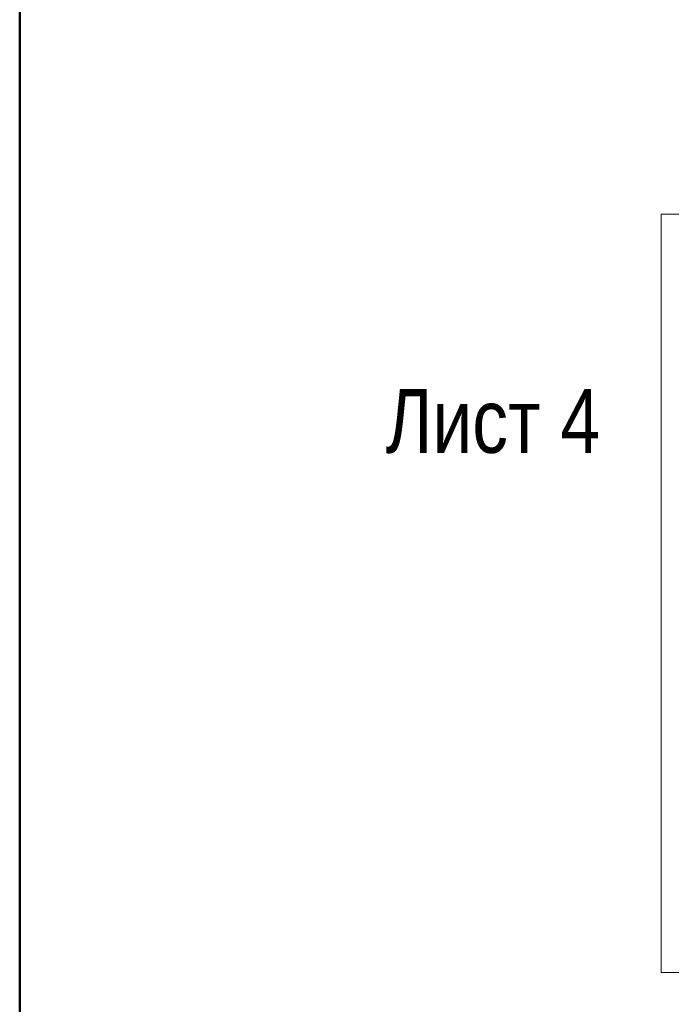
# Model space of a CAD drawing. Header units: inches. Extents: x -7218622 to -7066149, y 5758361 to 6202306.
# Tile 14 of 40: x -7218622 to -7167589, y 5853538 to 5930659. Entities that reach past the tile are written whole.
import ezdxf

# ---------------------------------------------------------------- set-up
doc = ezdxf.new("R2010")
doc.units = ezdxf.units.IN
doc.header["$LTSCALE"] = 1000
doc.header["$MEASUREMENT"] = 0
for name, color, linetype, lineweight in [('СК-110-О-РАЗМЕРЫ', 7, 'Continuous', 15), ('СК-210-Р-РАМКА ЛИНИИ ТОНКИЕ', 7, 'Continuous', 15), ('СК-220-Р-РАМКА ТЕКСТ', 7, 'Continuous', 15)]:
    doc.layers.add(name, color=color, linetype=linetype, lineweight=lineweight)
doc.styles.add('RUSS', font='arial.ttf', dxfattribs={"width": 0.8})

msp = doc.modelspace()

# ---------------------------------------------------------------- linework, layer by layer
at = {"layer": 'СК-110-О-РАЗМЕРЫ', "color": 1, "lineweight": 50}
msp.add_lwpolyline([(-7218621.7, 5758360.8), (-7066148.7, 5758360.8), (-7066148.7, 6007780.6), (-7218621.7, 6007780.6)], close=True, dxfattribs=at)
at = {"layer": 'СК-210-Р-РАМКА ЛИНИИ ТОНКИЕ'}
for p, q in [((-7168381.5, 5856032.3), (-7168381.5, 5915432.3)), ((-7168381.5, 5915432.3), (-7084381.5, 5915432.3)), ((-7084381.5, 5856032.3), (-7168381.5, 5856032.3))]:
    msp.add_line(p, q, dxfattribs=at)

# ---------------------------------------------------------------- texts
at = {"layer": 'СК-220-Р-РАМКА ТЕКСТ', "color": 7, "style": 'RUSS', "width": 0.8}
msp.add_text('Лист 4', height=5000, dxfattribs=at).set_placement((-7189964.3, 5896729.5))

doc.saveas('drawing.dxf')
